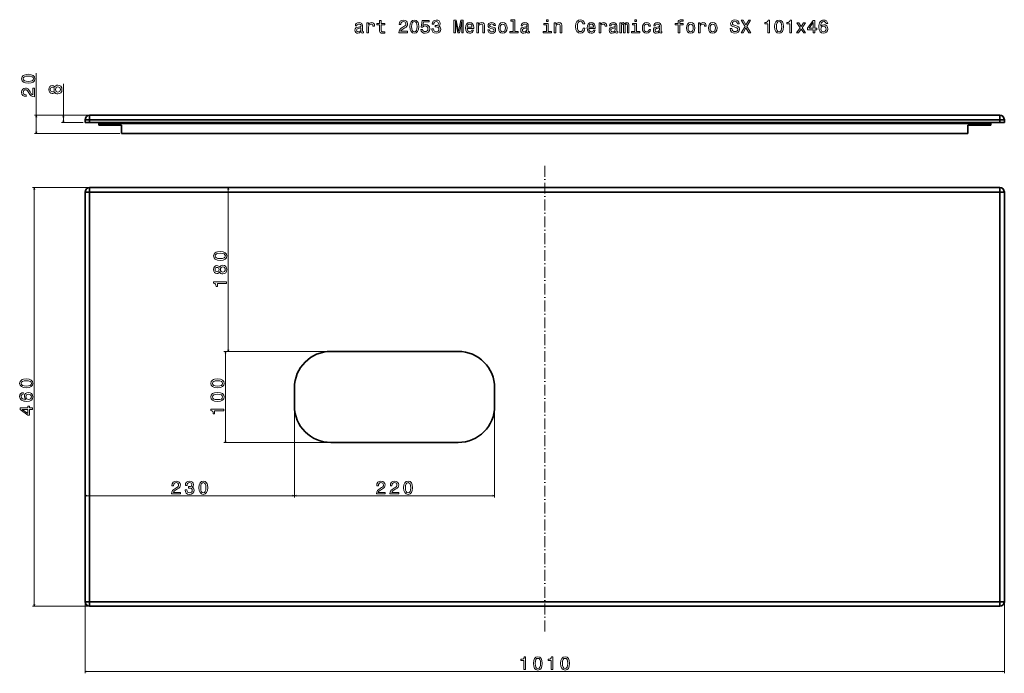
# Model space of a CAD drawing. Extents: x 38 to 1120, y 42 to 760.
import ezdxf

# ---------------------------------------------------------------- set-up
doc = ezdxf.new("R2010")
doc.units = 0
doc.linetypes.add('DASHDOT', pattern=[18.5, 12, -3, 0.5, -3])

msp = doc.modelspace()

# ---------------------------------------------------------------- linework, layer by layer
at = {"color": 7, "lineweight": 13}
for p, q in [((56.5, 635.4), (56.5, 701.6)), ((86.3, 647.4), (86.3, 689.8)), ((113.1, 655.4), (54.5, 655.4)), ((113.1, 655.4), (84.3, 655.4)), ((108.1, 647.4), (84.3, 647.4)), ((148.1, 635.4), (54.5, 635.4)), ((113.1, 575.9), (52.3, 575.9)), ((54.3, 115.9), (54.3, 575.9)), ((267.4, 395.9), (267.4, 575.9)), ((378.1, 395.9), (262.4, 395.9)), ((264.4, 295.9), (264.4, 395.9)), ((378.1, 395.9), (265.4, 395.9)), ((340.1, 333.9), (340.1, 235.3)), ((340.1, 333.9), (340.1, 235.3)), ((560.1, 333.9), (560.1, 235.3)), ((378.1, 295.9), (262.4, 295.9)), ((110.1, 237.3), (340.1, 237.3)), ((340.1, 237.3), (560.1, 237.3)), ((113.1, 115.9), (52.3, 115.9)), ((110.1, 118.9), (110.1, 42.2)), ((1120.1, 118.9), (1120.1, 42.2)), ((110.1, 44.2), (1120.1, 44.2))]:
    msp.add_line(p, q, dxfattribs=at)
at = {"color": 7, "lineweight": 35, "ltscale": 0.075}
for p, q in [((110.1, 650.4), (110.1, 647.4)), ((110.1, 647.4), (110.1, 650.4)), ((115.1, 647.4), (115.1, 650.4)), ((115.1, 650.4), (115.1, 647.4)), ((1115.1, 650.4), (1115.1, 647.4)), ((1115.1, 647.4), (1115.1, 650.4)), ((1120.1, 647.4), (1120.1, 650.4)), ((1120.1, 647.4), (1120.1, 650.4)), ((1120.1, 650.4), (1120.1, 647.4))]:
    msp.add_line(p, q, dxfattribs=at)
at = {"color": 7, "lineweight": 35, "ltscale": 0.125}
for p, q in [((115.1, 650.4), (110.1, 650.4)), ((115.1, 650.4), (110.1, 650.4)), ((115.1, 655.4), (115.1, 650.4)), ((115.1, 655.4), (115.1, 650.4)), ((1115.1, 650.4), (1115.1, 655.4)), ((1115.1, 650.4), (1115.1, 655.4)), ((1120.1, 650.4), (1115.1, 650.4)), ((1120.1, 650.4), (1115.1, 650.4)), ((110.1, 647.4), (115.1, 647.4)), ((115.1, 647.4), (110.1, 647.4)), ((110.1, 647.4), (115.1, 647.4)), ((1120.1, 647.4), (1115.1, 647.4)), ((1115.1, 647.4), (1120.1, 647.4)), ((1115.1, 647.4), (1120.1, 647.4)), ((115.1, 575.9), (115.1, 570.9)), ((115.1, 575.9), (115.1, 570.9)), ((1115.1, 570.9), (1115.1, 575.9)), ((1115.1, 570.9), (1115.1, 575.9)), ((115.1, 570.9), (110.1, 570.9)), ((115.1, 570.9), (110.1, 570.9)), ((1120.1, 570.9), (1115.1, 570.9)), ((1120.1, 570.9), (1115.1, 570.9)), ((110.1, 120.9), (115.1, 120.9)), ((110.1, 120.9), (115.1, 120.9)), ((115.1, 120.9), (115.1, 115.9)), ((115.1, 120.9), (115.1, 115.9)), ((1115.1, 115.9), (1115.1, 120.9)), ((1115.1, 120.9), (1120.1, 120.9)), ((1115.1, 120.9), (1120.1, 120.9)), ((1115.1, 115.9), (1115.1, 120.9))]:
    msp.add_line(p, q, dxfattribs=at)
at = {"color": 7, "lineweight": 35}
for p, q in [((115.1, 655.4), (1115.1, 655.4)), ((1115.1, 655.4), (115.1, 655.4)), ((1115.1, 650.4), (115.1, 650.4)), ((115.1, 650.4), (1115.1, 650.4)), ((1115.1, 647.4), (115.1, 647.4)), ((115.1, 647.4), (1115.1, 647.4)), ((125.1, 647.4), (1105.1, 647.4)), ((125.1, 646.4), (1105.1, 646.4)), ((1105.1, 646.4), (125.1, 646.4)), ((125.1, 646.4), (1105.1, 646.4)), ((150.1, 644.4), (125.1, 644.4)), ((125.1, 644.4), (150.1, 644.4)), ((1105.1, 644.4), (1080.1, 644.4)), ((1080.1, 644.4), (1105.1, 644.4)), ((150.1, 635.4), (1080.1, 635.4)), ((1080.1, 635.4), (150.1, 635.4)), ((150.1, 635.4), (1080.1, 635.4)), ((380.1, 635.4), (340.1, 635.4)), ((380.1, 635.4), (340.1, 635.4)), ((380.1, 635.4), (520.1, 635.4)), ((520.1, 635.4), (380.1, 635.4)), ((560.1, 635.4), (520.1, 635.4)), ((560.1, 635.4), (520.1, 635.4)), ((115.1, 575.9), (1115.1, 575.9)), ((1115.1, 575.9), (115.1, 575.9)), ((110.1, 120.9), (110.1, 570.9)), ((110.1, 570.9), (110.1, 120.9)), ((110.1, 570.9), (110.1, 120.9)), ((115.1, 570.9), (115.1, 120.9)), ((1115.1, 570.9), (115.1, 570.9)), ((115.1, 120.9), (115.1, 570.9)), ((115.1, 570.9), (1115.1, 570.9)), ((1115.1, 120.9), (1115.1, 570.9)), ((1115.1, 570.9), (1115.1, 120.9)), ((1120.1, 570.9), (1120.1, 120.9)), ((1120.1, 120.9), (1120.1, 570.9)), ((380.1, 395.9), (520.1, 395.9)), ((520.1, 395.9), (380.1, 395.9)), ((380.1, 395.9), (520.1, 395.9)), ((340.1, 335.9), (340.1, 355.9)), ((340.1, 355.9), (340.1, 335.9)), ((560.1, 355.9), (560.1, 335.9)), ((560.1, 335.9), (560.1, 355.9)), ((560.1, 355.9), (560.1, 335.9)), ((520.1, 295.9), (380.1, 295.9)), ((380.1, 295.9), (520.1, 295.9)), ((115.1, 120.9), (1115.1, 120.9)), ((1115.1, 120.9), (115.1, 120.9)), ((1115.1, 115.9), (115.1, 115.9)), ((115.1, 115.9), (1115.1, 115.9)), ((115.1, 115.9), (1115.1, 115.9))]:
    msp.add_line(p, q, dxfattribs=at)
at = {"color": 7, "lineweight": 35, "ltscale": 0.25}
for p, q in [((115.1, 647.4), (125.1, 647.4)), ((1105.1, 647.4), (1115.1, 647.4))]:
    msp.add_line(p, q, dxfattribs=at)
at = {"color": 7, "lineweight": 35, "ltscale": 0.025}
for p, q in [((125.1, 646.4), (125.1, 647.4)), ((125.1, 647.4), (125.1, 646.4)), ((1105.1, 646.4), (1105.1, 647.4)), ((1105.1, 647.4), (1105.1, 646.4)), ((1105.1, 646.4), (1105.1, 647.4))]:
    msp.add_line(p, q, dxfattribs=at)
at = {"color": 7, "lineweight": 35, "ltscale": 0.05}
for p, q in [((125.1, 644.4), (125.1, 646.4)), ((125.1, 646.4), (125.1, 644.4)), ((1105.1, 644.4), (1105.1, 646.4)), ((1105.1, 646.4), (1105.1, 644.4)), ((1105.1, 644.4), (1105.1, 646.4))]:
    msp.add_line(p, q, dxfattribs=at)
at = {"color": 7, "lineweight": 35, "ltscale": 0.225}
for p, q in [((150.1, 644.4), (150.1, 635.4)), ((150.1, 635.4), (150.1, 644.4)), ((1080.1, 635.4), (1080.1, 644.4)), ((1080.1, 635.4), (1080.1, 644.4)), ((1080.1, 644.4), (1080.1, 635.4))]:
    msp.add_line(p, q, dxfattribs=at)
at = {"color": 7, "linetype": 'DASHDOT', "lineweight": 13}
msp.add_line((615.1, 599.8), (615.1, 88), dxfattribs=at)
at = {"color": 7, "lineweight": 13}
for points in [[(433.6, 754.9), (433.6, 749.5), (433.7, 747.7), (434.3, 746.5), (435.4, 745.8), (437.4, 745.6), (439.5, 745.7), (439.5, 747.2), (437.9, 747.1), (436.5, 747.2), (435.8, 747.7), (435.5, 748.6), (435.4, 749.8), (435.4, 754.9), (439.5, 754.9), (439.5, 756.4), (435.4, 756.4), (435.4, 759.6), (433.6, 759.6), (433.6, 756.4), (430.6, 756.4), (430.6, 754.9)], [(454.8, 745.9), (464.4, 745.9), (464.4, 747.7), (456.8, 747.7), (457.2, 748.6), (458, 749.4), (460.2, 750.8), (461.4, 751.5), (462.7, 752.3), (463.7, 753.3), (464.2, 754.5), (464.4, 755.9), (464.1, 757.6), (463.1, 758.9), (461.7, 759.7), (459.8, 760), (457.9, 759.7), (456.4, 758.8), (455.4, 757.2), (455.1, 755.2), (455.1, 755), (456.9, 755), (456.9, 755.1), (457.1, 756.5), (457.7, 757.5), (458.5, 758.2), (459.7, 758.4), (460.9, 758.2), (461.7, 757.7), (462.3, 756.9), (462.5, 755.9), (462.4, 755), (462, 754.2), (461.3, 753.5), (460.4, 752.9), (459.2, 752.2), (457.3, 751), (455.9, 749.7), (455.1, 748), (454.8, 746)], [(467, 752.8), (467.3, 749.6), (468.2, 747.4), (469.8, 746), (471.9, 745.5), (473.9, 746), (475.4, 747.4), (476.4, 749.6), (476.7, 752.8), (476.4, 755.9), (476, 757.2), (475.4, 758.2), (473.9, 759.6), (471.9, 760), (469.8, 759.6), (468.2, 758.2), (467.3, 755.9)], [(468.9, 752.8), (469.1, 755.2), (469.6, 757), (470.5, 758), (471.9, 758.4), (473.2, 758), (474.1, 757), (474.6, 755.2), (474.8, 752.8), (474.6, 750.3), (474.1, 748.6), (473.2, 747.5), (471.9, 747.2), (470.5, 747.5), (469.6, 748.6), (469.1, 750.3)], [(479, 749.6), (479.4, 747.9), (480.4, 746.7), (481.9, 745.8), (483.7, 745.5), (485.8, 745.9), (487.4, 746.9), (488.4, 748.5), (488.8, 750.5), (488.4, 752.4), (487.4, 753.8), (485.9, 754.8), (484, 755.1), (482.5, 754.9), (481.3, 754.2), (481.9, 758), (488, 758), (488, 759.6), (480.5, 759.6), (479.4, 752.2), (481, 752.2), (482.2, 753.2), (483.7, 753.5), (485, 753.3), (486, 752.6), (486.6, 751.7), (486.8, 750.4), (486.6, 749.1), (485.9, 748.1), (484.9, 747.5), (483.7, 747.3), (482.6, 747.4), (481.8, 747.9), (481.2, 748.6), (480.9, 749.6)], [(491.1, 750.3), (491.1, 750.2), (491.4, 748.3), (492.3, 746.8), (493.8, 745.9), (495.8, 745.5), (497.9, 745.9), (499.5, 746.8), (500.5, 748.2), (500.8, 750), (500.7, 751.2), (500.2, 752.2), (499.5, 752.9), (498.5, 753.5), (499.9, 754.5), (500.3, 756.3), (500, 757.8), (499.1, 759), (497.7, 759.8), (495.8, 760), (494, 759.7), (492.6, 758.8), (491.7, 757.4), (491.4, 755.5), (491.4, 755.4), (493.2, 755.4), (493.3, 756.7), (493.9, 757.6), (494.7, 758.2), (495.9, 758.4), (497, 758.2), (497.7, 757.8), (498.2, 757.1), (498.4, 756.2), (498.2, 755.2), (497.7, 754.5), (496.8, 754.1), (495.7, 754), (494.9, 754), (494.9, 752.4), (495.9, 752.5), (497.2, 752.3), (498.1, 751.8), (498.7, 751), (498.9, 750), (498.7, 748.8), (498.1, 748), (497.2, 747.4), (495.9, 747.2), (494.7, 747.4), (493.7, 748), (493.1, 749), (492.9, 750.3)], [(515.4, 745.9), (516.9, 745.9), (516.9, 758.7), (519.6, 745.9), (521.3, 745.9), (523.9, 758.7), (523.9, 745.9), (525.5, 745.9), (525.5, 759.9), (523, 759.9), (520.4, 747.6), (517.9, 759.9), (515.4, 759.9)], [(580.5, 758.9), (580.5, 747.4), (576.9, 747.4), (576.9, 745.9), (585.9, 745.9), (585.9, 747.4), (582.3, 747.4), (582.3, 760.4), (577.7, 760.4), (577.7, 758.9)], [(618.9, 760.4), (617, 760.4), (617, 758.4), (618.9, 758.4)], [(657.3, 751.2), (656.9, 749.5), (656.2, 748.2), (655.3, 747.5), (654.2, 747.3), (652.9, 747.6), (651.9, 748.7), (651.2, 750.5), (651, 752.9), (651.2, 755.4), (651.8, 757.2), (652.9, 758.3), (654.2, 758.7), (655.2, 758.5), (656, 757.9), (656.6, 757), (657.1, 755.7), (659, 755.7), (658.4, 757.6), (657.3, 759.1), (655.9, 760), (654.2, 760.3), (652.1, 759.8), (650.4, 758.4), (649.4, 756.1), (649, 752.9), (649.4, 749.8), (650.4, 747.5), (652.1, 746), (654.2, 745.6), (656.1, 745.9), (657.6, 747), (658.7, 748.8), (659.2, 751.2)], [(716, 760.4), (714.2, 760.4), (714.2, 758.4), (716, 758.4)], [(761.6, 754.9), (761.6, 745.9), (763.4, 745.9), (763.4, 754.9), (767.4, 754.9), (767.4, 756.4), (763.4, 756.4), (763.4, 757.1), (763.5, 757.9), (764, 758.4), (764.8, 758.8), (765.9, 758.9), (767.4, 758.8), (767.4, 760.3), (765.5, 760.4), (763.8, 760.2), (762.5, 759.7), (761.8, 758.8), (761.6, 757.4), (761.6, 756.4), (758.4, 756.4), (758.4, 754.9)], [(820.8, 750.6), (819, 750.6), (819.4, 748.4), (820.4, 746.9), (822, 745.9), (824.1, 745.6), (826.2, 745.9), (827.7, 746.8), (828.7, 748.2), (829.1, 750), (828.8, 751.7), (827.9, 752.7), (826.5, 753.4), (824.7, 754), (823.1, 754.3), (822.1, 754.8), (821.5, 755.4), (821.3, 756.4), (821.5, 757.3), (822, 758), (822.8, 758.5), (824, 758.7), (825.1, 758.5), (826, 757.9), (826.6, 757), (826.8, 755.8), (828.7, 755.8), (828.7, 755.8), (828.4, 757.7), (827.4, 759.1), (825.9, 760), (823.9, 760.3), (822.1, 760), (820.7, 759.2), (819.8, 757.8), (819.4, 756.2), (819.7, 754.6), (820.5, 753.6), (821.7, 752.9), (823.3, 752.4), (825, 751.9), (826.2, 751.5), (826.9, 750.8), (827.2, 749.8), (827, 748.7), (826.3, 747.9), (825.4, 747.4), (824.2, 747.3), (822.8, 747.5), (821.7, 748.1), (821.1, 749.2)], [(830.8, 745.9), (833, 745.9), (836.2, 751.6), (839.4, 745.9), (841.6, 745.9), (837.2, 753.1), (841.3, 760), (839.3, 760), (836.2, 754.8), (833.2, 760), (831.1, 760), (835.2, 753.1)], [(860.1, 745.9), (861.9, 745.9), (861.9, 760), (860.6, 760), (860.2, 758.8), (859.5, 758), (858.4, 757.5), (856.8, 757.3), (856.8, 755.9), (860.1, 755.9)], [(867.7, 752.8), (868.1, 749.6), (869, 747.4), (870.5, 746), (872.6, 745.5), (874.7, 746), (876.2, 747.4), (877.1, 749.6), (877.5, 752.8), (877.1, 755.9), (876.7, 757.2), (876.2, 758.2), (874.7, 759.6), (872.6, 760), (870.5, 759.6), (869, 758.2), (868.1, 755.9)], [(869.7, 752.8), (869.8, 755.2), (870.4, 757), (871.3, 758), (872.6, 758.4), (873.9, 758), (874.8, 757), (875.4, 755.2), (875.5, 752.8), (875.4, 750.3), (874.8, 748.6), (873.9, 747.5), (872.6, 747.2), (871.3, 747.5), (870.4, 748.6), (869.8, 750.3)], [(884.4, 745.9), (886.2, 745.9), (886.2, 760), (884.9, 760), (884.5, 758.8), (883.8, 758), (882.7, 757.5), (881.1, 757.3), (881.1, 755.9), (884.4, 755.9)], [(910.2, 745.9), (912, 745.9), (912, 749.4), (914, 749.4), (914, 751), (912, 751), (912, 759.6), (910.1, 759.6), (904, 751.2), (904, 749.4), (910.2, 749.4)], [(905.7, 751), (910.2, 757.3), (910.2, 751)], [(926, 756.2), (925.6, 757.8), (924.8, 759), (923.4, 759.8), (921.6, 760), (920.4, 759.9), (919.4, 759.5), (918.5, 758.9), (917.7, 758), (917.1, 756.9), (916.7, 755.5), (916.4, 754), (916.3, 752.2), (916.6, 749.3), (917.6, 747.2), (919.2, 746), (921.4, 745.5), (923.3, 745.9), (924.8, 746.9), (925.8, 748.3), (926.1, 750.2), (925.8, 752.2), (924.9, 753.6), (923.4, 754.6), (921.7, 754.9), (919.8, 754.5), (918.3, 753.3), (918.6, 755.5), (919.3, 757.1), (920.3, 758.1), (921.6, 758.4), (922.6, 758.3), (923.4, 757.8), (923.9, 757.1), (924.2, 756.2)], [(413.4, 747.4), (413.4, 747.3), (413.5, 746.6), (413.8, 746.1), (415.1, 745.7), (416.1, 745.9), (416.1, 747.3), (415.6, 747.2), (415.1, 747.5), (415, 748.3), (415, 753.9), (414.7, 755.3), (414, 756.3), (412.8, 756.9), (411.1, 757.2), (409.4, 756.9), (408.1, 756.2), (407.3, 755.2), (407.1, 753.8), (407.1, 753.6), (408.7, 753.6), (408.8, 754.5), (409.2, 755.1), (410, 755.4), (411, 755.6), (412, 755.5), (412.7, 755.2), (413.1, 754.7), (413.3, 753.9), (413.2, 753.1), (412.8, 752.7), (412, 752.5), (410.5, 752.3), (408.8, 751.9), (407.6, 751.3), (406.8, 750.3), (406.6, 748.8), (406.8, 747.5), (407.4, 746.5), (408.5, 745.8), (409.8, 745.6), (411.7, 746)], [(413.2, 749.7), (413, 748.7), (412.3, 747.9), (411.3, 747.4), (410.1, 747.2), (409.4, 747.3), (408.8, 747.6), (408.5, 748.2), (408.4, 749), (408.5, 749.7), (408.8, 750.2), (410.1, 750.7), (411.7, 751), (413.2, 751.5)], [(419.8, 745.9), (421.5, 745.9), (421.5, 752.1), (421.7, 753.6), (422.3, 754.7), (423.2, 755.3), (424.3, 755.6), (425.2, 755.4), (425.9, 755), (426.3, 754.3), (426.4, 753.4), (428.2, 753.4), (428, 755), (427.3, 756.2), (426.2, 756.9), (424.7, 757.2), (423.7, 757), (422.8, 756.6), (422, 755.9), (421.4, 755), (421.4, 756.8), (419.8, 756.8)], [(530, 750.8), (537.1, 750.8), (537.1, 751.7), (536.8, 754), (535.9, 755.7), (534.5, 756.8), (532.6, 757.2), (530.7, 756.8), (529.3, 755.6), (528.4, 753.8), (528.1, 751.4), (528.4, 748.9), (529.3, 747.1), (530.7, 745.9), (532.5, 745.6), (534.1, 745.8), (535.4, 746.5), (536.3, 747.6), (536.9, 749.1), (535.1, 749.1), (534.8, 748.2), (534.2, 747.6), (532.7, 747.2), (531.6, 747.4), (530.7, 748.1), (530.2, 749.2), (530, 750.8)], [(530, 752.3), (530.2, 753.7), (530.7, 754.8), (531.5, 755.4), (532.6, 755.6), (533.7, 755.4), (534.5, 754.8), (535, 753.7), (535.2, 752.3)], [(540.5, 745.9), (542.3, 745.9), (542.3, 752.2), (542.5, 753.6), (543.1, 754.7), (544, 755.3), (545.2, 755.6), (546.2, 755.4), (546.8, 754.8), (547.1, 753.9), (547.2, 752.7), (547.2, 745.9), (549, 745.9), (549, 753.1), (548.9, 754.5), (548.5, 755.7), (547.3, 756.8), (545.5, 757.2), (544.4, 757), (543.6, 756.6), (542.8, 756), (542.2, 755.1), (542.2, 756.8), (540.5, 756.8)], [(558, 752.3), (556.3, 752.7), (555, 753.1), (554.6, 754.1), (554.7, 754.7), (555.1, 755.2), (555.8, 755.5), (556.8, 755.7), (557.8, 755.5), (558.5, 755.2), (559, 754.6), (559.2, 753.9), (560.9, 753.9), (560.9, 753.9), (560.6, 755.2), (559.8, 756.3), (558.5, 756.9), (556.8, 757.2), (555.1, 756.9), (553.8, 756.3), (553.1, 755.3), (552.8, 754), (553, 752.8), (553.6, 752), (554.5, 751.4), (555.8, 750.9), (557.8, 750.4), (559, 749.9), (559.3, 749.5), (559.5, 748.9), (559.3, 748.2), (558.8, 747.6), (558, 747.3), (557, 747.1), (555.9, 747.3), (555, 747.7), (554.5, 748.4), (554.3, 749.3), (552.6, 749.3), (552.8, 747.7), (553.7, 746.5), (555, 745.8), (556.8, 745.6), (558.7, 745.8), (560.1, 746.5), (560.9, 747.7), (561.2, 749.1), (561, 750.4), (560.4, 751.3), (559.4, 751.8)], [(564.3, 751.4), (564.6, 748.9), (565.6, 747.1), (567, 745.9), (569, 745.6), (571, 745.9), (572.4, 747.1), (573.4, 748.9), (573.7, 751.4), (573.4, 753.8), (572.4, 755.7), (571, 756.8), (569, 757.2), (567, 756.8), (565.6, 755.6), (564.6, 753.8)], [(566.1, 751.4), (566.3, 753.2), (566.9, 754.5), (567.8, 755.3), (569, 755.6), (570.2, 755.3), (571.1, 754.5), (571.7, 753.2), (571.9, 751.4), (571.7, 749.5), (571.1, 748.2), (570.2, 747.4), (569, 747.1), (567.8, 747.4), (566.9, 748.2), (566.3, 749.5)], [(595.6, 747.4), (595.6, 747.3), (595.7, 746.6), (596, 746.1), (597.2, 745.7), (598.2, 745.9), (598.2, 747.3), (597.8, 747.2), (597.2, 747.5), (597.1, 748.3), (597.1, 753.9), (596.9, 755.3), (596.2, 756.3), (595, 756.9), (593.2, 757.2), (591.5, 756.9), (590.3, 756.2), (589.5, 755.2), (589.2, 753.8), (589.2, 753.6), (590.8, 753.6), (591, 754.5), (591.4, 755.1), (592.1, 755.4), (593.2, 755.6), (594.1, 755.5), (594.8, 755.2), (595.3, 754.7), (595.4, 753.9), (595.3, 753.1), (595, 752.7), (594.2, 752.5), (592.7, 752.3), (591, 751.9), (589.7, 751.3), (589, 750.3), (588.8, 748.8), (589, 747.5), (589.6, 746.5), (590.6, 745.8), (592, 745.6), (593.9, 746)], [(595.4, 749.7), (595.1, 748.7), (594.5, 747.9), (593.5, 747.4), (592.3, 747.2), (591.5, 747.3), (591, 747.6), (590.7, 748.2), (590.6, 749), (590.6, 749.7), (591, 750.2), (592.2, 750.7), (593.9, 751), (595.4, 751.5)], [(618.8, 747.4), (618.8, 756.4), (614.3, 756.4), (614.3, 754.9), (617.1, 754.9), (617.1, 747.4), (613.4, 747.4), (613.4, 745.9), (622.5, 745.9), (622.5, 747.4)], [(625.6, 745.9), (627.3, 745.9), (627.3, 752.2), (627.5, 753.6), (628.1, 754.7), (629, 755.3), (630.2, 755.6), (631.2, 755.4), (631.8, 754.8), (632.1, 753.9), (632.2, 752.7), (632.2, 745.9), (634, 745.9), (634, 753.1), (633.9, 754.5), (633.5, 755.7), (632.3, 756.8), (630.5, 757.2), (629.4, 757), (628.6, 756.6), (627.8, 756), (627.2, 755.1), (627.2, 756.8), (625.6, 756.8)], [(663.5, 750.8), (670.6, 750.8), (670.7, 751.7), (670.3, 754), (669.4, 755.7), (668, 756.8), (666.2, 757.2), (664.3, 756.8), (662.9, 755.6), (662, 753.8), (661.7, 751.4), (662, 748.9), (662.9, 747.1), (664.3, 745.9), (666.1, 745.6), (667.7, 745.8), (669, 746.5), (669.9, 747.6), (670.5, 749.1), (668.7, 749.1), (668.3, 748.2), (667.8, 747.6), (666.3, 747.2), (665.2, 747.4), (664.3, 748.1), (663.7, 749.2), (663.5, 750.8)], [(663.5, 752.3), (663.8, 753.7), (664.3, 754.8), (665.1, 755.4), (666.2, 755.6), (667.3, 755.4), (668.1, 754.8), (668.6, 753.7), (668.8, 752.3)], [(674.8, 745.9), (676.6, 745.9), (676.6, 752.1), (676.8, 753.6), (677.3, 754.7), (678.2, 755.3), (679.4, 755.6), (680.3, 755.4), (680.9, 755), (681.3, 754.3), (681.5, 753.4), (683.3, 753.4), (683, 755), (682.4, 756.2), (681.2, 756.9), (679.7, 757.2), (678.7, 757), (677.8, 756.6), (677, 755.9), (676.4, 755), (676.4, 756.8), (674.8, 756.8)], [(692.7, 747.4), (692.7, 747.3), (692.8, 746.6), (693.1, 746.1), (694.4, 745.7), (695.4, 745.9), (695.4, 747.3), (694.9, 747.2), (694.4, 747.5), (694.3, 748.3), (694.3, 753.9), (694, 755.3), (693.3, 756.3), (692.1, 756.9), (690.4, 757.2), (688.7, 756.9), (687.4, 756.2), (686.6, 755.2), (686.4, 753.8), (686.4, 753.6), (688, 753.6), (688.1, 754.5), (688.6, 755.1), (689.3, 755.4), (690.3, 755.6), (691.3, 755.5), (692, 755.2), (692.4, 754.7), (692.6, 753.9), (692.5, 753.1), (692.2, 752.7), (691.4, 752.5), (689.8, 752.3), (688.1, 751.9), (686.9, 751.3), (686.2, 750.3), (685.9, 748.8), (686.1, 747.5), (686.8, 746.5), (687.8, 745.8), (689.2, 745.6), (691, 746)], [(692.5, 749.7), (692.3, 748.7), (691.6, 747.9), (690.7, 747.4), (689.5, 747.2), (688.7, 747.3), (688.1, 747.6), (687.8, 748.2), (687.7, 749), (687.8, 749.7), (688.1, 750.2), (689.4, 750.7), (691, 751), (692.5, 751.5)], [(697.7, 745.9), (699.3, 745.9), (699.3, 753.2), (699.4, 754.3), (699.7, 755.1), (700.2, 755.5), (700.8, 755.7), (701.3, 755.5), (701.6, 755.1), (701.8, 754.5), (701.8, 753.6), (701.8, 745.9), (703.4, 745.9), (703.4, 753.2), (703.5, 754.3), (703.8, 755), (704.3, 755.5), (704.9, 755.7), (705.4, 755.5), (705.7, 755.1), (705.9, 753.6), (705.9, 745.9), (707.5, 745.9), (707.5, 753.4), (707.4, 755), (707.1, 756.2), (706.4, 756.9), (705.4, 757.2), (704.2, 756.8), (703.2, 755.6), (702.5, 756.7), (701.2, 757.2), (700.1, 756.8), (699.3, 755.6), (699.3, 756.8), (697.7, 756.8)], [(716, 747.4), (716, 756.4), (711.4, 756.4), (711.4, 754.9), (714.2, 754.9), (714.2, 747.4), (710.6, 747.4), (710.6, 745.9), (719.7, 745.9), (719.7, 747.4)], [(729.6, 753.2), (731.4, 753.2), (731, 754.8), (730.1, 756.1), (728.8, 756.9), (727, 757.2), (725.1, 756.8), (723.6, 755.6), (722.7, 753.8), (722.4, 751.3), (722.7, 748.9), (723.6, 747.1), (725, 745.9), (727, 745.6), (728.7, 745.9), (730, 746.7), (731, 748), (731.4, 749.8), (729.7, 749.8), (729.4, 748.7), (728.8, 747.8), (728, 747.3), (727, 747.2), (725.8, 747.4), (724.9, 748.2), (724.4, 749.5), (724.2, 751.4), (724.4, 753.2), (724.9, 754.5), (725.8, 755.3), (727, 755.6), (728.1, 755.4), (728.9, 755), (729.4, 754.2)], [(741.3, 747.4), (741.3, 747.3), (741.4, 746.6), (741.7, 746.1), (743, 745.7), (743.9, 745.9), (743.9, 747.3), (743.5, 747.2), (743, 747.5), (742.9, 748.3), (742.9, 753.9), (742.6, 755.3), (741.9, 756.3), (740.7, 756.9), (738.9, 757.2), (737.2, 756.9), (736, 756.2), (735.2, 755.2), (735, 753.8), (735, 753.6), (736.5, 753.6), (736.7, 754.5), (737.1, 755.1), (737.9, 755.4), (738.9, 755.6), (739.9, 755.5), (740.6, 755.2), (741, 754.7), (741.1, 753.9), (741.1, 753.1), (740.7, 752.7), (739.9, 752.5), (738.4, 752.3), (736.7, 751.9), (735.5, 751.3), (734.7, 750.3), (734.5, 748.8), (734.7, 747.5), (735.3, 746.5), (736.3, 745.8), (737.7, 745.6), (739.6, 746)], [(741.1, 749.7), (740.8, 748.7), (740.2, 747.9), (739.2, 747.4), (738, 747.2), (737.3, 747.3), (736.7, 747.6), (736.4, 748.2), (736.3, 749), (736.4, 749.7), (736.7, 750.2), (738, 750.7), (739.6, 751), (741.1, 751.5)], [(770.8, 751.4), (771.1, 748.9), (772, 747.1), (773.5, 745.9), (775.5, 745.6), (777.4, 745.9), (778.9, 747.1), (779.8, 748.9), (780.2, 751.4), (779.8, 753.8), (778.9, 755.7), (777.4, 756.8), (775.5, 757.2), (773.5, 756.8), (772, 755.6), (771.1, 753.8)], [(772.6, 751.4), (772.8, 753.2), (773.3, 754.5), (774.2, 755.3), (775.5, 755.6), (776.7, 755.3), (777.6, 754.5), (778.1, 753.2), (778.3, 751.4), (778.1, 749.5), (777.6, 748.2), (776.7, 747.4), (775.5, 747.1), (774.2, 747.4), (773.3, 748.2), (772.8, 749.5)], [(784.1, 745.9), (785.9, 745.9), (785.9, 752.1), (786, 753.6), (786.6, 754.7), (787.5, 755.3), (788.7, 755.6), (789.6, 755.4), (790.2, 755), (790.6, 754.3), (790.8, 753.4), (792.6, 753.4), (792.3, 755), (791.7, 756.2), (790.5, 756.9), (789, 757.2), (788, 757), (787.1, 756.6), (786.3, 755.9), (785.7, 755), (785.7, 756.8), (784.1, 756.8)], [(795, 751.4), (795.4, 748.9), (796.3, 747.1), (797.8, 745.9), (799.7, 745.6), (801.7, 745.9), (803.2, 747.1), (804.1, 748.9), (804.4, 751.4), (804.1, 753.8), (803.2, 755.7), (801.7, 756.8), (799.7, 757.2), (797.8, 756.8), (796.3, 755.6), (795.4, 753.8)], [(796.9, 751.4), (797, 753.2), (797.6, 754.5), (798.5, 755.3), (799.7, 755.6), (801, 755.3), (801.9, 754.5), (802.4, 753.2), (802.6, 751.4), (802.4, 749.5), (801.9, 748.2), (801, 747.4), (799.7, 747.1), (798.5, 747.4), (797.6, 748.2), (797, 749.5)], [(894, 745.9), (896.8, 750.2), (899.7, 745.9), (901.8, 745.9), (897.9, 751.5), (901.6, 756.8), (899.5, 756.8), (896.9, 752.8), (894.2, 756.8), (892.1, 756.8), (895.7, 751.5), (891.9, 745.9)], [(924.2, 750.2), (924, 749), (923.4, 748), (922.5, 747.3), (921.4, 747.1), (920.2, 747.3), (919.3, 748), (918.7, 748.9), (918.5, 750.2), (918.7, 751.5), (919.3, 752.4), (920.2, 753), (921.4, 753.2), (922.5, 753), (923.4, 752.4), (924, 751.5)], [(47.7, 690.7), (50.8, 691), (53.1, 691.9), (54.5, 693.4), (54.9, 695.5), (54.5, 697.6), (53.1, 699.1), (50.8, 700), (47.7, 700.4), (44.5, 700), (43.3, 699.6), (42.2, 699.1), (40.9, 697.6), (40.4, 695.5), (40.9, 693.4), (42.3, 691.9), (44.5, 691)], [(47.7, 692.6), (45.2, 692.7), (43.5, 693.3), (42.4, 694.2), (42.1, 695.5), (42.4, 696.8), (43.5, 697.8), (45.2, 698.3), (47.7, 698.4), (50.1, 698.3), (51.9, 697.8), (52.9, 696.8), (53.3, 695.5), (52.9, 694.2), (51.9, 693.3), (50.1, 692.7)], [(54.5, 675.6), (54.5, 685.3), (52.8, 685.3), (52.8, 677.7), (51.8, 678.1), (51, 678.8), (49.6, 681.1), (49, 682.2), (48.1, 683.6), (47.1, 684.5), (45.9, 685.1), (44.6, 685.3), (42.9, 684.9), (41.6, 684), (40.7, 682.5), (40.4, 680.7), (40.7, 678.7), (41.7, 677.2), (43.2, 676.3), (45.2, 676), (45.5, 676), (45.5, 677.8), (45.3, 677.8), (44, 678), (42.9, 678.5), (42.3, 679.4), (42.1, 680.5), (42.3, 681.7), (42.8, 682.6), (43.6, 683.2), (44.6, 683.4), (45.5, 683.2), (46.3, 682.8), (47, 682.2), (47.6, 681.3), (48.2, 680.1), (49.5, 678.1), (50.8, 676.7), (52.4, 675.9), (54.4, 675.6)], [(76.8, 681.2), (77.4, 680.2), (78.1, 679.5), (79.1, 679), (80.3, 678.9), (82.1, 679.2), (83.5, 680.1), (84.4, 681.7), (84.7, 683.7), (84.4, 685.7), (83.5, 687.3), (82.1, 688.2), (80.3, 688.5), (79.1, 688.4), (78.1, 687.9), (77.4, 687.2), (76.8, 686.2), (76.3, 687), (75.6, 687.6), (74.8, 687.9), (73.8, 688), (72.4, 687.7), (71.3, 686.9), (70.5, 685.5), (70.2, 683.7), (70.5, 681.9), (71.3, 680.5), (72.4, 679.7), (73.8, 679.4), (74.8, 679.5), (75.6, 679.8)], [(74, 681.3), (73.1, 681.4), (72.4, 681.9), (72, 682.7), (71.8, 683.7), (72, 684.7), (72.4, 685.5), (73.1, 686), (74, 686.1), (74.9, 686), (75.6, 685.5), (76.1, 684.7), (76.2, 683.7), (76.1, 682.7), (75.6, 681.9), (74.9, 681.4)], [(80.3, 680.8), (79.2, 681), (78.4, 681.6), (77.9, 682.5), (77.7, 683.7), (77.9, 684.9), (78.4, 685.8), (79.2, 686.4), (80.3, 686.6), (81.4, 686.4), (82.3, 685.8), (82.9, 684.9), (83, 683.7), (82.9, 682.5), (82.3, 681.6), (81.4, 681)], [(258.6, 495.9), (261.8, 496.3), (264, 497.2), (265.4, 498.7), (265.8, 500.8), (265.4, 502.9), (264, 504.4), (261.8, 505.3), (258.6, 505.7), (255.4, 505.3), (254.2, 504.9), (253.2, 504.4), (251.8, 502.9), (251.3, 500.8), (251.8, 498.7), (253.2, 497.2), (255.4, 496.3)], [(258.6, 497.9), (256.1, 498), (254.4, 498.6), (253.4, 499.5), (253, 500.8), (253.4, 502.1), (254.4, 503), (256.1, 503.6), (258.6, 503.7), (261, 503.6), (262.8, 503), (263.8, 502.1), (264.2, 500.8), (263.8, 499.5), (262.8, 498.6), (261, 498)], [(257.9, 483.4), (258.4, 482.3), (259.2, 481.6), (260.2, 481.2), (261.4, 481), (263.2, 481.4), (264.6, 482.3), (265.5, 483.8), (265.8, 485.9), (265.5, 487.9), (264.6, 489.4), (263.2, 490.3), (261.4, 490.7), (260.2, 490.5), (259.2, 490.1), (258.4, 489.4), (257.9, 488.4), (257.4, 489.2), (256.7, 489.7), (255.9, 490.1), (254.9, 490.2), (253.5, 489.9), (252.4, 489), (251.6, 487.7), (251.3, 485.9), (251.6, 484.1), (252.4, 482.7), (253.5, 481.8), (254.9, 481.5), (255.9, 481.6), (256.7, 482)], [(255.1, 483.4), (254.2, 483.6), (253.5, 484.1), (253.1, 484.8), (252.9, 485.9), (253.1, 486.9), (253.5, 487.6), (254.2, 488.1), (255.1, 488.3), (256, 488.1), (256.7, 487.6), (257.2, 486.9), (257.3, 485.9), (257.2, 484.8), (256.7, 484.1), (256, 483.6)], [(261.4, 483), (260.3, 483.2), (259.5, 483.7), (259, 484.7), (258.8, 485.9), (259, 487.1), (259.5, 488), (260.3, 488.5), (261.4, 488.8), (262.5, 488.5), (263.4, 488), (263.9, 487.1), (264.1, 485.9), (263.9, 484.7), (263.4, 483.7), (262.5, 483.2)], [(265.4, 470.6), (265.4, 472.4), (251.3, 472.4), (251.3, 471), (252.6, 470.7), (253.4, 469.9), (253.9, 468.8), (254, 467.3), (255.5, 467.3), (255.5, 470.6)], [(45.5, 355.9), (48.7, 356.3), (50.9, 357.2), (52.3, 358.7), (52.8, 360.8), (52.3, 362.9), (50.9, 364.4), (48.7, 365.3), (45.5, 365.7), (42.4, 365.3), (41.1, 364.9), (40.1, 364.4), (38.7, 362.9), (38.2, 360.8), (38.7, 358.7), (40.1, 357.2), (42.4, 356.3)], [(45.5, 357.9), (43.1, 358), (41.3, 358.6), (40.3, 359.5), (39.9, 360.8), (40.3, 362.1), (41.3, 363), (43.1, 363.6), (45.5, 363.7), (48, 363.6), (49.7, 363), (50.8, 362.1), (51.1, 360.8), (50.8, 359.5), (49.7, 358.6), (48, 358)], [(255.6, 355.9), (258.7, 356.3), (261, 357.2), (262.4, 358.7), (262.8, 360.8), (262.4, 362.9), (261, 364.4), (258.7, 365.3), (255.6, 365.7), (252.4, 365.3), (251.2, 364.9), (250.1, 364.4), (248.8, 362.9), (248.3, 360.8), (248.8, 358.7), (250.1, 357.2), (252.4, 356.3)], [(255.6, 357.9), (253.1, 358), (251.4, 358.6), (250.3, 359.5), (250, 360.8), (250.3, 362.1), (251.4, 363), (253.1, 363.6), (255.6, 363.7), (258, 363.6), (259.8, 363), (260.8, 362.1), (261.1, 360.8), (260.8, 359.5), (259.8, 358.6), (258, 358)], [(42.1, 350.7), (40.5, 350.3), (39.3, 349.4), (38.5, 348.1), (38.2, 346.3), (38.4, 345.1), (38.8, 344.1), (39.4, 343.2), (40.3, 342.4), (41.4, 341.8), (42.7, 341.3), (44.3, 341.1), (46.1, 341), (49, 341.3), (51.1, 342.3), (52.3, 343.9), (52.8, 346.1), (52.4, 348), (51.4, 349.5), (49.9, 350.5), (48.1, 350.8), (46.1, 350.5), (44.7, 349.6), (43.7, 348.1), (43.4, 346.4), (43.8, 344.4), (45, 343), (42.7, 343.3), (41.2, 343.9), (40.2, 344.9), (39.9, 346.3), (40, 347.3), (40.5, 348.1), (41.2, 348.6), (42.1, 348.9)], [(48.1, 348.9), (49.3, 348.6), (50.3, 348.1), (51, 347.2), (51.2, 346), (51, 344.9), (50.3, 343.9), (49.4, 343.4), (48.1, 343.2), (46.8, 343.4), (45.9, 343.9), (45.3, 344.9), (45.1, 346.1), (45.3, 347.2), (45.9, 348.1), (46.8, 348.6)], [(255.6, 341), (258.7, 341.3), (261, 342.3), (262.4, 343.8), (262.8, 345.9), (262.4, 347.9), (261, 349.5), (258.7, 350.4), (255.6, 350.7), (252.4, 350.4), (251.2, 350), (250.1, 349.5), (248.8, 347.9), (248.3, 345.9), (248.8, 343.8), (250.1, 342.3), (252.4, 341.3)], [(255.6, 342.9), (253.1, 343.1), (251.4, 343.6), (250.3, 344.5), (250, 345.9), (250.3, 347.2), (251.4, 348.1), (253.1, 348.6), (255.6, 348.8), (258, 348.6), (259.8, 348.1), (260.8, 347.2), (261.1, 345.9), (260.8, 344.5), (259.8, 343.6), (258, 343.1)], [(52.3, 332), (52.3, 333.8), (48.9, 333.8), (48.9, 335.8), (47.3, 335.8), (47.3, 333.8), (38.7, 333.8), (38.7, 332), (47.1, 325.9), (48.9, 325.9), (48.9, 332)], [(47.3, 327.6), (41, 332), (47.3, 332)], [(262.4, 330.6), (262.4, 332.4), (248.3, 332.4), (248.3, 331), (249.5, 330.7), (250.3, 329.9), (250.8, 328.8), (251, 327.3), (252.4, 327.3), (252.4, 330.6)], [(205.2, 239.3), (214.8, 239.3), (214.8, 241), (207.2, 241), (207.6, 241.9), (208.4, 242.7), (210.6, 244.2), (211.8, 244.8), (213.1, 245.6), (214.1, 246.6), (214.6, 247.8), (214.8, 249.2), (214.5, 250.9), (213.5, 252.2), (212.1, 253.1), (210.2, 253.4), (208.3, 253), (206.8, 252.1), (205.8, 250.5), (205.5, 248.6), (205.5, 248.3), (207.4, 248.3), (207.4, 248.4), (207.5, 249.8), (208.1, 250.8), (208.9, 251.5), (210.1, 251.7), (211.3, 251.5), (212.1, 251), (212.7, 250.2), (212.9, 249.2), (212.8, 248.3), (212.4, 247.5), (211.7, 246.8), (210.8, 246.2), (209.7, 245.5), (207.7, 244.3), (206.3, 243), (205.5, 241.4), (205.2, 239.3)], [(220, 243.7), (220, 243.5), (220.3, 241.6), (221.2, 240.1), (222.7, 239.2), (224.7, 238.8), (226.8, 239.2), (228.4, 240.1), (229.4, 241.5), (229.8, 243.3), (229.6, 244.5), (229.2, 245.5), (228.4, 246.2), (227.5, 246.8), (228.8, 247.8), (229.2, 249.6), (228.9, 251.2), (228.1, 252.3), (226.7, 253.1), (224.7, 253.4), (222.9, 253), (221.5, 252.1), (220.6, 250.7), (220.3, 248.9), (220.3, 248.7), (222.1, 248.7), (222.3, 250), (222.8, 250.9), (223.6, 251.5), (224.8, 251.7), (225.9, 251.5), (226.6, 251.1), (227.1, 250.4), (227.3, 249.5), (227.1, 248.5), (226.6, 247.8), (225.8, 247.4), (224.6, 247.3), (223.8, 247.3), (223.8, 245.7), (224.8, 245.8), (226.1, 245.6), (227, 245.1), (227.6, 244.3), (227.8, 243.3), (227.6, 242.1), (227, 241.3), (226.1, 240.7), (224.8, 240.5), (223.6, 240.7), (222.6, 241.4), (222.1, 242.3), (221.8, 243.7)], [(235.1, 246.1), (235.4, 242.9), (236.4, 240.7), (237.9, 239.3), (240, 238.8), (242.1, 239.3), (243.6, 240.7), (244.5, 242.9), (244.8, 246.1), (244.5, 249.2), (244.1, 250.5), (243.6, 251.5), (242.1, 252.9), (240, 253.4), (237.9, 252.9), (236.4, 251.5), (235.4, 249.2)], [(237.1, 246.1), (237.2, 248.5), (237.7, 250.3), (238.7, 251.3), (240, 251.7), (241.3, 251.3), (242.2, 250.3), (242.8, 248.5), (242.9, 246.1), (242.8, 243.6), (242.2, 241.9), (241.3, 240.8), (240, 240.5), (238.7, 240.8), (237.7, 241.9), (237.2, 243.6)], [(430.2, 239.3), (439.8, 239.3), (439.8, 241), (432.2, 241), (432.6, 241.9), (433.4, 242.7), (435.6, 244.2), (436.8, 244.8), (438.1, 245.6), (439.1, 246.6), (439.6, 247.8), (439.8, 249.2), (439.5, 250.9), (438.5, 252.2), (437.1, 253.1), (435.2, 253.4), (433.3, 253), (431.8, 252.1), (430.8, 250.5), (430.5, 248.6), (430.5, 248.3), (432.4, 248.3), (432.4, 248.4), (432.5, 249.8), (433.1, 250.8), (433.9, 251.5), (435.1, 251.7), (436.3, 251.5), (437.1, 251), (437.7, 250.2), (437.9, 249.2), (437.8, 248.3), (437.4, 247.5), (436.7, 246.8), (435.8, 246.2), (434.7, 245.5), (432.7, 244.3), (431.3, 243), (430.5, 241.4), (430.2, 239.3)], [(445.1, 239.3), (454.8, 239.3), (454.8, 241), (447.2, 241), (447.6, 241.9), (448.3, 242.7), (450.5, 244.2), (451.7, 244.8), (453.1, 245.6), (454, 246.6), (454.6, 247.8), (454.8, 249.2), (454.4, 250.9), (453.5, 252.2), (452, 253.1), (450.1, 253.4), (448.2, 253), (446.7, 252.1), (445.8, 250.5), (445.5, 248.6), (445.5, 248.3), (447.3, 248.3), (447.3, 248.4), (447.5, 249.8), (448, 250.8), (448.9, 251.5), (450, 251.7), (451.2, 251.5), (452.1, 251), (452.6, 250.2), (452.8, 249.2), (452.7, 248.3), (452.3, 247.5), (451.7, 246.8), (450.8, 246.2), (449.6, 245.5), (447.6, 244.3), (446.2, 243), (445.4, 241.4), (445.1, 239.3)], [(460.1, 246.1), (460.4, 242.9), (461.4, 240.7), (462.9, 239.3), (465, 238.8), (467.1, 239.3), (468.6, 240.7), (469.5, 242.9), (469.8, 246.1), (469.5, 249.2), (469.1, 250.5), (468.6, 251.5), (467.1, 252.9), (465, 253.4), (462.9, 252.9), (461.4, 251.5), (460.4, 249.2)], [(462.1, 246.1), (462.2, 248.5), (462.7, 250.3), (463.7, 251.3), (465, 251.7), (466.3, 251.3), (467.2, 250.3), (467.8, 248.5), (467.9, 246.1), (467.8, 243.6), (467.2, 241.9), (466.3, 240.8), (465, 240.5), (463.7, 240.8), (462.7, 241.9), (462.2, 243.6)], [(592.3, 46.2), (594.1, 46.2), (594.1, 60.3), (592.7, 60.3), (592.4, 59.1), (591.7, 58.2), (590.5, 57.7), (589, 57.6), (589, 56.2), (592.3, 56.2)], [(602.7, 53), (603, 49.9), (604, 47.6), (605.5, 46.2), (607.6, 45.8), (609.7, 46.2), (611.2, 47.6), (612.1, 49.9), (612.4, 53), (612.1, 56.2), (611.7, 57.4), (611.2, 58.5), (609.7, 59.8), (607.6, 60.3), (605.5, 59.8), (604, 58.4), (603, 56.2)], [(604.7, 53), (604.8, 55.5), (605.3, 57.2), (606.2, 58.3), (607.6, 58.6), (608.9, 58.3), (609.8, 57.2), (610.3, 55.5), (610.5, 53), (610.3, 50.6), (609.8, 48.8), (608.9, 47.8), (607.6, 47.4), (606.2, 47.8), (605.3, 48.8), (604.8, 50.6)], [(622.2, 46.2), (624, 46.2), (624, 60.3), (622.6, 60.3), (622.3, 59.1), (621.5, 58.2), (620.4, 57.7), (618.9, 57.6), (618.9, 56.2), (622.2, 56.2)], [(632.6, 53), (632.9, 49.9), (633.9, 47.6), (635.4, 46.2), (637.5, 45.8), (639.6, 46.2), (641.1, 47.6), (642, 49.9), (642.3, 53), (642, 56.2), (641.6, 57.4), (641.1, 58.5), (639.6, 59.8), (637.5, 60.3), (635.4, 59.8), (633.9, 58.4), (632.9, 56.2)], [(634.6, 53), (634.7, 55.5), (635.2, 57.2), (636.1, 58.3), (637.5, 58.6), (638.8, 58.3), (639.7, 57.2), (640.2, 55.5), (640.4, 53), (640.2, 50.6), (639.7, 48.8), (638.8, 47.8), (637.5, 47.4), (636.1, 47.8), (635.2, 48.8), (634.7, 50.6)]]:
    msp.add_lwpolyline(points, close=True, dxfattribs=at)
for points in [[(57, 653.4), (56.5, 655.4), (56, 653.4)], [(86.9, 653.4), (86.3, 655.4), (85.8, 653.4)], [(85.8, 649.3), (86.3, 647.4), (86.9, 649.3)], [(56, 637.3), (56.5, 635.4), (57, 637.3)], [(54.9, 573.9), (54.3, 575.9), (53.8, 573.9)], [(267.9, 573.9), (267.4, 575.9), (266.9, 573.9)], [(264.9, 393.9), (264.4, 395.9), (263.9, 393.9)], [(266.9, 397.8), (267.4, 395.9), (267.9, 397.8)], [(263.9, 297.8), (264.4, 295.9), (264.9, 297.8)], [(112, 237.8), (110.1, 237.3), (112, 236.7)], [(338.1, 236.7), (340.1, 237.3), (338.1, 237.8)], [(342, 237.8), (340.1, 237.3), (342, 236.7)], [(558.1, 236.7), (560.1, 237.3), (558.1, 237.8)], [(53.8, 117.8), (54.3, 115.9), (54.9, 117.8)], [(112, 44.7), (110.1, 44.2), (112, 43.7)], [(1118.1, 43.7), (1120.1, 44.2), (1118.1, 44.7)]]:
    msp.add_lwpolyline(points, dxfattribs=at)
at = {"color": 7, "lineweight": 35}
for centre, radius, start, end in [((115.1, 650.4), 5, 90, 180), ((115.1, 650.4), 5, 90, 180), ((1115.1, 650.4), 5, 0, 90), ((1115.1, 650.4), 5, 360, 90), ((115.1, 570.9), 5, 90, 180), ((115.1, 570.9), 5, 90, 180), ((1115.1, 570.9), 5, 0, 90), ((1115.1, 570.9), 5, 0, 90), ((380.1, 355.9), 40, 90, 180), ((380.1, 355.9), 40, 90, 180), ((520.1, 355.9), 40, 360, 90), ((520.1, 355.9), 40, 360, 90), ((520.1, 355.9), 40, 0, 90), ((380.1, 335.9), 40, 180, 270), ((380.1, 335.9), 40, 180, 270), ((520.1, 335.9), 40, 270, 360), ((520.1, 335.9), 40, 270, 0), ((115.1, 120.9), 5, 180, 270), ((115.1, 120.9), 5, 180, 270), ((115.1, 120.9), 5, 180, 270), ((1115.1, 120.9), 5, 270, 360), ((1115.1, 120.9), 5, 270, 360)]:
    msp.add_arc(centre, radius, start, end, dxfattribs=at)

doc.saveas('drawing.dxf')
